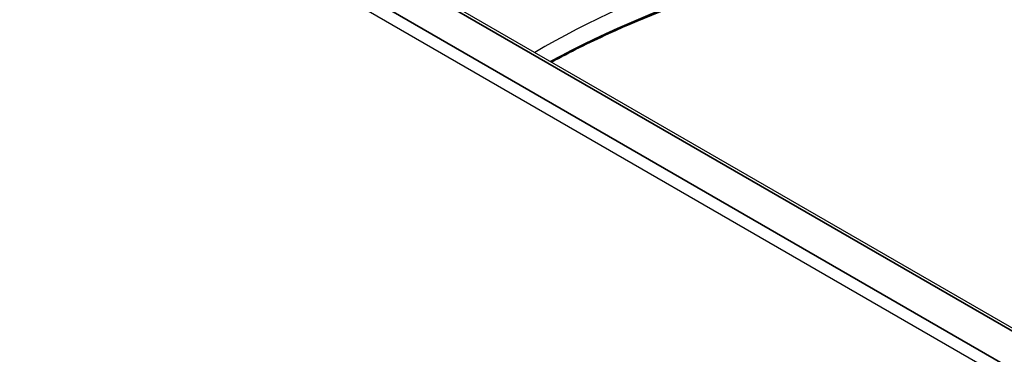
# Model space of a CAD drawing. Header units: millimetres. Extents: x -11430 to 11430, y -488 to 4365.
# Tile 13 of 92: x 2149 to 2176, y 1171 to 1180. Entities that reach past the tile are written whole.
import ezdxf

# ---------------------------------------------------------------- set-up
doc = ezdxf.new("R2010")
doc.units = ezdxf.units.MM
doc.header["$LTSCALE"] = 15
doc.layers.add('_Sichtbarkanten', color=7, linetype='Continuous', lineweight=25)
doc.layers.add('Sichtbar schmal (ISO)', color=7, linetype='Continuous', lineweight=35)

msp = doc.modelspace()

# ---------------------------------------------------------------- linework, layer by layer
at = {"layer": '_Sichtbarkanten'}
for p, q in [((2293.486, 1103.838), (2047.886, 1245.636)), ((2292.004, 1103.209), (2046.638, 1244.871))]:
    msp.add_line(p, q, dxfattribs=at)
msp.add_ellipse((2180.104, 1169.494), major_axis=(24.004, 0), ratio=0.57735, start_param=1.348928, end_param=2.366107, dxfattribs=at)
msp.add_open_spline([(2163.414, 1178.936), (2163.912, 1179.205), (2164.43, 1179.463), (2166.994, 1180.633), (2169.282, 1181.372), (2174.15, 1182.4), (2176.729, 1182.688), (2181.838, 1182.782), (2184.365, 1182.603), (2186.784, 1182.206)], degree=3, knots=[6.315456, 6.315456, 6.315456, 6.315456, 6.399711, 6.399711, 6.718004, 6.718004, 7.036597, 7.036597, 7.345546, 7.345546, 7.345546, 7.345546], dxfattribs=at)
at = {"layer": 'Sichtbar schmal (ISO)'}
for p, q in [((2293.361, 1103.826), (2047.761, 1245.623)), ((2046.865, 1245.113), (2292.478, 1103.308))]:
    msp.add_line(p, q, dxfattribs=at)
msp.add_ellipse((2180.104, 1168.733), major_axis=(-24.343, 0), ratio=0.57735, start_param=4.438797, end_param=5.469299, dxfattribs=at)

doc.saveas('drawing.dxf')
